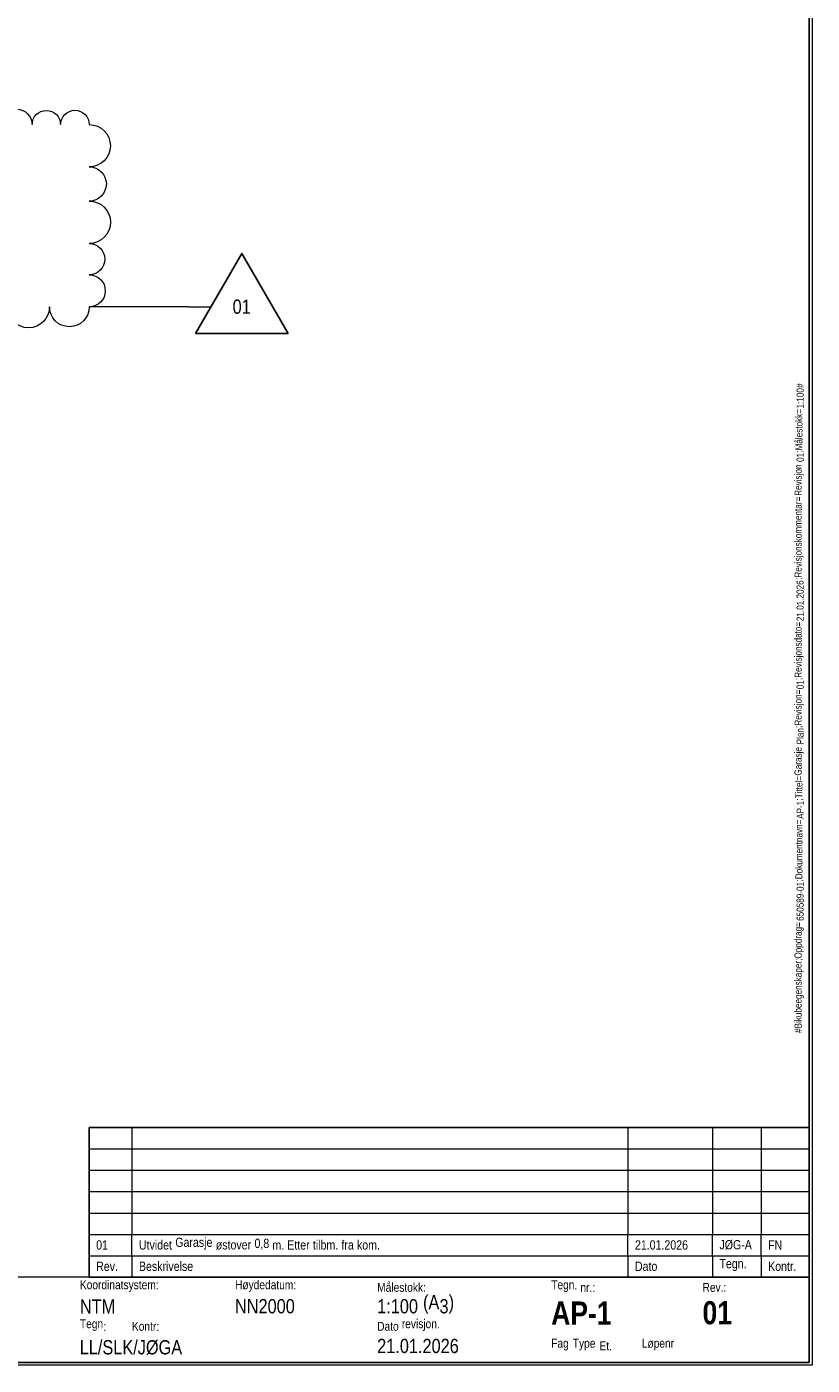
# Model space of a CAD drawing. Extents: x -257 to 1175, y 16 to 826.
# Tile 6 of 7: x 862 to 1175, y 16 to 549. Entities that reach past the tile are written whole.
import ezdxf

# ---------------------------------------------------------------- set-up
doc = ezdxf.new("R2010")
doc.units = 0
doc.header["$MEASUREMENT"] = 0
doc.layers.add('Layer 1', color=7, linetype='Continuous', lineweight=0)

# ---------------------------------------------------------------- blocks, each defined once
blk = doc.blocks.new('Block_1')
at = {"layer": 'Layer 1'}
blk.add_lwpolyline([(17.2, 16.92), (17.2, 824.86), (1173.8, 824.86), (1173.8, 16.92), (17.2, 16.92)], dxfattribs=at)
blk = doc.blocks.new('Block_6')
at = {"layer": 'Layer 1'}
blk.add_lwpolyline([(17.2, 16.92), (17.2, 824.86), (1173.8, 824.86), (1173.8, 16.92), (17.2, 16.92)], dxfattribs=at)
at = {"layer": 'Layer 1', "insert": (889.91, 53.38), "char_height": 0.2, "attachment_point": 7}
blk.add_mtext('\\C18;\\c0;\\FArial Narrow|b0|i0|c1;\\H3.683314;\\W1.000002;Rev.', dxfattribs=at)
blk = doc.blocks.new('Block_7')
at = {"layer": 'Layer 1'}
blk.add_lwpolyline([(17.2, 16.92), (17.2, 824.86), (1173.8, 824.86), (1173.8, 16.92), (17.2, 16.92)], dxfattribs=at)
at = {"layer": 'Layer 1', "insert": (906.95, 53.38), "char_height": 0.2, "attachment_point": 7}
blk.add_mtext('\\C18;\\c0;\\FArial Narrow|b0|i0|c1;\\H3.683314;\\W1.000002;Beskrivelse', dxfattribs=at)
blk = doc.blocks.new('Block_8')
at = {"layer": 'Layer 1'}
blk.add_lwpolyline([(17.2, 16.92), (17.2, 824.86), (1173.8, 824.86), (1173.8, 16.92), (17.2, 16.92)], dxfattribs=at)
at = {"layer": 'Layer 1', "insert": (1104.42, 53.38), "char_height": 0.2, "attachment_point": 7}
blk.add_mtext('\\C18;\\c0;\\FArial Narrow|b0|i0|c1;\\H3.683314;\\W1.000002;Dato', dxfattribs=at)
blk = doc.blocks.new('Block_9')
at = {"layer": 'Layer 1'}
blk.add_lwpolyline([(17.2, 16.92), (17.2, 824.86), (1173.8, 824.86), (1173.8, 16.92), (17.2, 16.92)], dxfattribs=at)
at = {"layer": 'Layer 1', "insert": (1138.07, 53.38), "char_height": 0.2, "attachment_point": 7}
blk.add_mtext('\\C18;\\c0;\\FArial Narrow|b0|i0|c1;\\H3.683314;\\W1.000002;Tegn.', dxfattribs=at)
blk = doc.blocks.new('Block_10')
at = {"layer": 'Layer 1'}
blk.add_lwpolyline([(17.2, 16.92), (17.2, 824.86), (1173.8, 824.86), (1173.8, 16.92), (17.2, 16.92)], dxfattribs=at)
at = {"layer": 'Layer 1', "insert": (1157.44, 53.38), "char_height": 0.2, "attachment_point": 7}
blk.add_mtext('\\C18;\\c0;\\FArial Narrow|b0|i0|c1;\\H3.683314;\\W1.000002;Kontr.', dxfattribs=at)
blk = doc.blocks.new('Block_11')
at = {"layer": 'Layer 1'}
blk.add_lwpolyline([(17.2, 16.92), (17.2, 824.86), (1173.8, 824.86), (1173.8, 16.92), (17.2, 16.92)], dxfattribs=at)
at = {"layer": 'Layer 1', "insert": (889.91, 61.88), "char_height": 0.2, "attachment_point": 7}
blk.add_mtext('\\C18;\\c0;\\FArial Narrow|b0|i0|c1;\\H3.683314;\\W1.000002;01', dxfattribs=at)
blk = doc.blocks.new('Block_12')
at = {"layer": 'Layer 1'}
blk.add_lwpolyline([(17.2, 16.92), (17.2, 824.86), (1173.8, 824.86), (1173.8, 16.92), (17.2, 16.92)], dxfattribs=at)
at = {"layer": 'Layer 1', "char_height": 0.2, "attachment_point": 7}
for s, insert in [('\\C18;\\c0;\\FArial Narrow|b0|i0|c1;\\H3.683314;\\W1.000002;Utvidet ', (906.95, 61.88)), ('\\C18;\\c0;\\FArial Narrow|b0|i0|c1;\\H3.683314;\\W1.000002;Garasje ', (921.41, 61.88)), ('\\C18;\\c0;\\FArial Narrow|b0|i0|c1;\\H3.683314;\\W1.000002;østover ', (937.54, 61.88)), ('\\C18;\\c0;\\FArial Narrow|b0|i0|c1;\\H3.683314;\\W1.000002;0,8 ', (952.95, 61.88)), ('\\C18;\\c0;\\FArial Narrow|b0|i0|c1;\\H3.683314;\\W1.000002;m. ', (960.07, 61.88)), ('\\C18;\\c0;\\FArial Narrow|b0|i0|c1;\\H3.683314;\\W1.000002;Etter ', (966, 61.88)), ('\\C18;\\c0;\\FArial Narrow|b0|i0|c1;\\H3.683314;\\W1.000002;tilbm. ', (976.19, 61.88)), ('\\C18;\\c0;\\FArial Narrow|b0|i0|c1;\\H3.683314;\\W1.000002;fra ', (987.57, 61.88)), ('\\C18;\\c0;\\FArial Narrow|b0|i0|c1;\\H3.683314;\\W1.000002;kom.', (993.74, 61.88))]:
    blk.add_mtext(s, dxfattribs=dict(at, insert=insert))
blk = doc.blocks.new('Block_13')
at = {"layer": 'Layer 1'}
blk.add_lwpolyline([(17.2, 16.92), (17.2, 824.86), (1173.8, 824.86), (1173.8, 16.92), (17.2, 16.92)], dxfattribs=at)
at = {"layer": 'Layer 1', "insert": (1104.42, 61.88), "char_height": 0.2, "attachment_point": 7}
blk.add_mtext('\\C18;\\c0;\\FArial Narrow|b0|i0|c1;\\H3.683314;\\W1.000002;21.01.2026', dxfattribs=at)
blk = doc.blocks.new('Block_14')
at = {"layer": 'Layer 1'}
blk.add_lwpolyline([(17.2, 16.92), (17.2, 824.86), (1173.8, 824.86), (1173.8, 16.92), (17.2, 16.92)], dxfattribs=at)
at = {"layer": 'Layer 1', "insert": (1138.07, 61.88), "char_height": 0.2, "attachment_point": 7}
blk.add_mtext('\\C18;\\c0;\\FArial Narrow|b0|i0|c1;\\H3.683314;\\W1.000002;JØG-A', dxfattribs=at)
blk = doc.blocks.new('Block_15')
at = {"layer": 'Layer 1'}
blk.add_lwpolyline([(17.2, 16.92), (17.2, 824.86), (1173.8, 824.86), (1173.8, 16.92), (17.2, 16.92)], dxfattribs=at)
at = {"layer": 'Layer 1', "insert": (1157.44, 61.88), "char_height": 0.2, "attachment_point": 7}
blk.add_mtext('\\C18;\\c0;\\FArial Narrow|b0|i0|c1;\\H3.683314;\\W1.000002;FN', dxfattribs=at)
blk = doc.blocks.new('Block_16')
at = {"layer": 'Layer 1'}
blk.add_lwpolyline([(17.2, 16.92), (17.2, 824.86), (1173.8, 824.86), (1173.8, 16.92), (17.2, 16.92)], dxfattribs=at)
at = {"layer": 'Layer 1', "char_height": 0.2, "attachment_point": 7, "rotation": 90}
for s, insert in [('\\C21;\\c11184895;\\FArial Narrow|b0|i0|c1;\\H2.833316;\\W1.000002;1:100', (1171.64, 396.7)), ('\\C21;\\c11184895;\\FArial Narrow|b0|i0|c1;\\H2.833316;\\W1.000002;#', (1171.64, 404.91)), ('\\C21;\\c11184895;\\FArial Narrow|b0|i0|c1;\\H2.833316;\\W1.000002;;Målestokk=', (1171.64, 379.09)), ('\\C21;\\c11184895;\\FArial Narrow|b0|i0|c1;\\H2.833316;\\W1.000002;01', (1171.64, 375.44)), ('\\C21;\\c11184895;\\FArial Narrow|b0|i0|c1;\\H2.833316;\\W1.000002;Revisjon ', (1171.64, 361.94)), ('\\C21;\\c11184895;\\FArial Narrow|b0|i0|c1;\\H2.833316;\\W1.000002;;Revisjonskommentar=', (1171.64, 328.47)), ('\\C21;\\c11184895;\\FArial Narrow|b0|i0|c1;\\H2.833316;\\W1.000002;21.01.2026', (1171.64, 312.05)), ('\\C21;\\c11184895;\\FArial Narrow|b0|i0|c1;\\H2.833316;\\W1.000002;;Revisjonsdato=', (1171.64, 288.61)), ('\\C21;\\c11184895;\\FArial Narrow|b0|i0|c1;\\H2.833316;\\W1.000002;;Revisjon=', (1171.64, 269.55)), ('\\C21;\\c11184895;\\FArial Narrow|b0|i0|c1;\\H2.833316;\\W1.000002;01', (1171.64, 284.96)), ('\\C21;\\c11184895;\\FArial Narrow|b0|i0|c1;\\H2.833316;\\W1.000002;Plan', (1171.64, 262.98)), ('\\C21;\\c11184895;\\FArial Narrow|b0|i0|c1;\\H2.833316;\\W1.000002;Garasje ', (1171.64, 250.57)), ('\\C21;\\c11184895;\\FArial Narrow|b0|i0|c1;\\H2.833316;\\W1.000002;;Tittel=', (1171.64, 240.63)), ('\\C21;\\c11184895;\\FArial Narrow|b0|i0|c1;\\H2.833316;\\W1.000002;AP-1', (1171.64, 233.34)), ('\\C21;\\c11184895;\\FArial Narrow|b0|i0|c1;\\H2.833316;\\W1.000002;;Dokumentnavn=', (1171.64, 208.43)), ('\\C21;\\c11184895;\\FArial Narrow|b0|i0|c1;\\H2.833316;\\W1.000002;650589-01', (1171.64, 192.74)), ('\\C21;\\c11184895;\\FArial Narrow|b0|i0|c1;\\H2.833316;\\W1.000002;#Bikubeegenskaper;Oppdrag=', (1171.64, 148.13))]:
    blk.add_mtext(s, dxfattribs=dict(at, insert=insert))
blk = doc.blocks.new('Block_17')
at = {"layer": 'Layer 1'}
blk.add_lwpolyline([(17.2, 16.92), (17.2, 824.86), (1173.8, 824.86), (1173.8, 16.92), (17.2, 16.92)], dxfattribs=at)
blk = doc.blocks.new('Block_18')
at = {"layer": 'Layer 1'}
blk.add_lwpolyline([(17.2, 16.92), (17.2, 824.86), (1173.8, 824.86), (1173.8, 16.92), (17.2, 16.92)], dxfattribs=at)
blk = doc.blocks.new('Block_19')
at = {"layer": 'Layer 1'}
blk.add_lwpolyline([(17.2, 16.92), (17.2, 824.86), (1173.8, 824.86), (1173.8, 16.92), (17.2, 16.92)], dxfattribs=at)
blk = doc.blocks.new('Block_20')
at = {"layer": 'Layer 1'}
blk.add_lwpolyline([(17.2, 16.92), (17.2, 824.86), (1173.8, 824.86), (1173.8, 16.92), (17.2, 16.92)], dxfattribs=at)
blk = doc.blocks.new('Block_21')
at = {"layer": 'Layer 1'}
blk.add_lwpolyline([(17.2, 16.92), (17.2, 824.86), (1173.8, 824.86), (1173.8, 16.92), (17.2, 16.92)], dxfattribs=at)
blk = doc.blocks.new('Block_22')
at = {"layer": 'Layer 1'}
blk.add_lwpolyline([(17.2, 16.92), (17.2, 824.86), (1173.8, 824.86), (1173.8, 16.92), (17.2, 16.92)], dxfattribs=at)
blk = doc.blocks.new('Block_23')
at = {"layer": 'Layer 1'}
blk.add_lwpolyline([(17.2, 16.92), (17.2, 824.86), (1173.8, 824.86), (1173.8, 16.92), (17.2, 16.92)], dxfattribs=at)
blk = doc.blocks.new('Block_24')
at = {"layer": 'Layer 1'}
blk.add_lwpolyline([(17.2, 16.92), (17.2, 824.86), (1173.8, 824.86), (1173.8, 16.92), (17.2, 16.92)], dxfattribs=at)
blk = doc.blocks.new('Block_25')
at = {"layer": 'Layer 1'}
blk.add_lwpolyline([(17.2, 16.92), (17.2, 824.86), (1173.8, 824.86), (1173.8, 16.92), (17.2, 16.92)], dxfattribs=at)
blk = doc.blocks.new('Block_26')
at = {"layer": 'Layer 1'}
blk.add_lwpolyline([(17.2, 16.92), (17.2, 824.86), (1173.8, 824.86), (1173.8, 16.92), (17.2, 16.92)], dxfattribs=at)
blk = doc.blocks.new('Block_27')
at = {"layer": 'Layer 1'}
blk.add_lwpolyline([(17.2, 16.92), (17.2, 824.86), (1173.8, 824.86), (1173.8, 16.92), (17.2, 16.92)], dxfattribs=at)
blk = doc.blocks.new('Block_28')
at = {"layer": 'Layer 1'}
blk.add_lwpolyline([(17.2, 16.92), (17.2, 824.86), (1173.8, 824.86), (1173.8, 16.92), (17.2, 16.92)], dxfattribs=at)
at = {"layer": 'Layer 1', "insert": (1131.32, 45.07), "char_height": 0.2, "attachment_point": 7}
blk.add_mtext('\\C18;\\c0;\\FArial Narrow|b0|i0|c1;\\H3.541650;\\W1.000002;Rev.:', dxfattribs=at)
blk = doc.blocks.new('Block_29')
at = {"layer": 'Layer 1'}
blk.add_lwpolyline([(17.2, 16.92), (17.2, 824.86), (1173.8, 824.86), (1173.8, 16.92), (17.2, 16.92)], dxfattribs=at)
at = {"layer": 'Layer 1', "insert": (1071.08, 21.8), "char_height": 0.2, "attachment_point": 7}
blk.add_mtext('\\C18;\\c0;\\FArial Narrow|b0|i0|c1;\\H3.541650;\\W1.000002;Fag', dxfattribs=at)
blk = doc.blocks.new('Block_30')
at = {"layer": 'Layer 1'}
blk.add_lwpolyline([(17.2, 16.92), (17.2, 824.86), (1173.8, 824.86), (1173.8, 16.92), (17.2, 16.92)], dxfattribs=at)
at = {"layer": 'Layer 1', "insert": (1107.13, 21.8), "char_height": 0.2, "attachment_point": 7}
blk.add_mtext('\\C18;\\c0;\\FArial Narrow|b0|i0|c1;\\H3.541650;\\W1.000002;Løpenr', dxfattribs=at)
blk = doc.blocks.new('Block_31')
at = {"layer": 'Layer 1'}
blk.add_lwpolyline([(17.2, 16.92), (17.2, 824.86), (1173.8, 824.86), (1173.8, 16.92), (17.2, 16.92)], dxfattribs=at)
at = {"layer": 'Layer 1', "char_height": 0.2, "attachment_point": 7}
for s, insert in [('\\C18;\\c0;\\FArial Narrow|b0|i0|c1;\\H3.541650;\\W1.000002;Tegn. ', (1071.08, 45.07)), ('\\C18;\\c0;\\FArial Narrow|b0|i0|c1;\\H3.541650;\\W1.000002;nr.:', (1082.71, 45.07))]:
    blk.add_mtext(s, dxfattribs=dict(at, insert=insert))
blk = doc.blocks.new('Block_32')
at = {"layer": 'Layer 1'}
blk.add_lwpolyline([(17.2, 16.92), (17.2, 824.86), (1173.8, 824.86), (1173.8, 16.92), (17.2, 16.92)], dxfattribs=at)
at = {"layer": 'Layer 1', "insert": (1071.08, 32.06), "char_height": 0.2, "attachment_point": 7}
blk.add_mtext('\\C18;\\c0;\\FArial Narrow Bold|b1|i0|c1;\\H9.208267;\\W1.000002;AP-1', dxfattribs=at)
blk = doc.blocks.new('Block_33')
at = {"layer": 'Layer 1'}
blk.add_lwpolyline([(17.2, 16.92), (17.2, 824.86), (1173.8, 824.86), (1173.8, 16.92), (17.2, 16.92)], dxfattribs=at)
at = {"layer": 'Layer 1', "insert": (1079.67, 21.8), "char_height": 0.2, "attachment_point": 7}
blk.add_mtext('\\C18;\\c0;\\FArial Narrow|b0|i0|c1;\\H3.541650;\\W1.000002;Type', dxfattribs=at)
blk = doc.blocks.new('Block_34')
at = {"layer": 'Layer 1'}
blk.add_lwpolyline([(17.2, 16.92), (17.2, 824.86), (1173.8, 824.86), (1173.8, 16.92), (17.2, 16.92)], dxfattribs=at)
at = {"layer": 'Layer 1', "insert": (1090.29, 21.8), "char_height": 0.2, "attachment_point": 7}
blk.add_mtext('\\C18;\\c0;\\FArial Narrow|b0|i0|c1;\\H3.541650;\\W1.000002;Et.', dxfattribs=at)
blk = doc.blocks.new('Block_35')
at = {"layer": 'Layer 1'}
blk.add_lwpolyline([(17.2, 16.92), (17.2, 824.86), (1173.8, 824.86), (1173.8, 16.92), (17.2, 16.92)], dxfattribs=at)
blk = doc.blocks.new('Block_36')
at = {"layer": 'Layer 1'}
blk.add_lwpolyline([(17.2, 16.92), (17.2, 824.86), (1173.8, 824.86), (1173.8, 16.92), (17.2, 16.92)], dxfattribs=at)
at = {"layer": 'Layer 1', "char_height": 0.2, "attachment_point": 7}
for s, insert in [('\\C18;\\c0;\\FArial Narrow|b0|i0|c1;\\H3.541650;\\W1.000002;Tegn', (883.44, 29.56)), ('\\C18;\\c0;\\FArial Narrow|b0|i0|c1;\\H3.541650;\\W1.000002;:', (892.79, 29.56))]:
    blk.add_mtext(s, dxfattribs=dict(at, insert=insert))
blk = doc.blocks.new('Block_37')
at = {"layer": 'Layer 1'}
blk.add_lwpolyline([(17.2, 16.92), (17.2, 824.86), (1173.8, 824.86), (1173.8, 16.92), (17.2, 16.92)], dxfattribs=at)
blk = doc.blocks.new('Block_38')
at = {"layer": 'Layer 1'}
blk.add_lwpolyline([(17.2, 16.92), (17.2, 824.86), (1173.8, 824.86), (1173.8, 16.92), (17.2, 16.92)], dxfattribs=at)
at = {"layer": 'Layer 1', "char_height": 0.2, "attachment_point": 7}
for s, insert in [('\\C18;\\c0;\\FArial Narrow|b0|i0|c1;\\H5.666639;\\W1.000002;(A', (1020.05, 36.46)), ('\\C18;\\c0;\\FArial Narrow|b0|i0|c1;\\H5.666639;\\W1.000002;)', (1030.25, 36.46)), ('\\C18;\\c0;\\FArial Narrow|b0|i0|c1;\\H5.666639;\\W1.000002;1:100', (1001.79, 36.46)), ('\\C18;\\c0;\\FArial Narrow|b0|i0|c1;\\H5.666639;\\W1.000002;3', (1026.6, 36.46)), ('\\C18;\\c0;\\FArial Narrow|b0|i0|c1;\\H5.666639;\\W1.000002; ', (1018.22, 36.46))]:
    blk.add_mtext(s, dxfattribs=dict(at, insert=insert))
blk = doc.blocks.new('Block_39')
at = {"layer": 'Layer 1'}
blk.add_lwpolyline([(17.2, 16.92), (17.2, 824.86), (1173.8, 824.86), (1173.8, 16.92), (17.2, 16.92)], dxfattribs=at)
blk = doc.blocks.new('Block_40')
at = {"layer": 'Layer 1'}
blk.add_lwpolyline([(17.2, 16.92), (17.2, 824.86), (1173.8, 824.86), (1173.8, 16.92), (17.2, 16.92)], dxfattribs=at)
at = {"layer": 'Layer 1', "insert": (1001.79, 45.07), "char_height": 0.2, "attachment_point": 7}
blk.add_mtext('\\C18;\\c0;\\FArial Narrow|b0|i0|c1;\\H3.541650;\\W1.000002;Målestokk:', dxfattribs=at)
blk = doc.blocks.new('Block_41')
at = {"layer": 'Layer 1'}
blk.add_lwpolyline([(17.2, 16.92), (17.2, 824.86), (1173.8, 824.86), (1173.8, 16.92), (17.2, 16.92)], dxfattribs=at)
at = {"layer": 'Layer 1', "insert": (1131.32, 32.06), "char_height": 0.2, "attachment_point": 7}
blk.add_mtext('\\C18;\\c0;\\FArial Narrow Bold|b1|i0|c1;\\H9.208267;\\W1.000002;01', dxfattribs=at)
blk = doc.blocks.new('Block_42')
at = {"layer": 'Layer 1'}
blk.add_lwpolyline([(17.2, 16.92), (17.2, 824.86), (1173.8, 824.86), (1173.8, 16.92), (17.2, 16.92)], dxfattribs=at)
at = {"layer": 'Layer 1', "insert": (883.44, 45.07), "char_height": 0.2, "attachment_point": 7}
blk.add_mtext('\\C18;\\c0;\\FArial Narrow|b0|i0|c1;\\H3.541650;\\W1.000002;Koordinatsystem:', dxfattribs=at)
blk = doc.blocks.new('Block_43')
at = {"layer": 'Layer 1'}
blk.add_lwpolyline([(17.2, 16.92), (17.2, 824.86), (1173.8, 824.86), (1173.8, 16.92), (17.2, 16.92)], dxfattribs=at)
at = {"layer": 'Layer 1', "insert": (945.19, 45.07), "char_height": 0.2, "attachment_point": 7}
blk.add_mtext('\\C18;\\c0;\\FArial Narrow|b0|i0|c1;\\H3.541650;\\W1.000002;Høydedatum:', dxfattribs=at)
blk = doc.blocks.new('Block_44')
at = {"layer": 'Layer 1'}
blk.add_lwpolyline([(17.2, 16.92), (17.2, 824.86), (1173.8, 824.86), (1173.8, 16.92), (17.2, 16.92)], dxfattribs=at)
at = {"layer": 'Layer 1', "char_height": 0.2, "attachment_point": 7}
for s, insert in [('\\C18;\\c0;\\FArial Narrow|b0|i0|c1;\\H3.541650;\\W1.000002;Kontr', (904.15, 29.56)), ('\\C18;\\c0;\\FArial Narrow|b0|i0|c1;\\H3.541650;\\W1.000002;:', (913.95, 29.56))]:
    blk.add_mtext(s, dxfattribs=dict(at, insert=insert))
blk = doc.blocks.new('Block_45')
at = {"layer": 'Layer 1'}
blk.add_lwpolyline([(17.2, 16.92), (17.2, 824.86), (1173.8, 824.86), (1173.8, 16.92), (17.2, 16.92)], dxfattribs=at)
blk = doc.blocks.new('Block_46')
at = {"layer": 'Layer 1'}
blk.add_lwpolyline([(17.2, 16.92), (17.2, 824.86), (1173.8, 824.86), (1173.8, 16.92), (17.2, 16.92)], dxfattribs=at)
at = {"layer": 'Layer 1', "insert": (883.44, 36.46), "char_height": 0.2, "attachment_point": 7}
blk.add_mtext('\\C18;\\c0;\\FArial Narrow|b0|i0|c1;\\H5.666639;\\W1.000002;NTM', dxfattribs=at)
blk = doc.blocks.new('Block_47')
at = {"layer": 'Layer 1'}
blk.add_lwpolyline([(17.2, 16.92), (17.2, 824.86), (1173.8, 824.86), (1173.8, 16.92), (17.2, 16.92)], dxfattribs=at)
at = {"layer": 'Layer 1', "insert": (945.19, 36.46), "char_height": 0.2, "attachment_point": 7}
blk.add_mtext('\\C18;\\c0;\\FArial Narrow|b0|i0|c1;\\H5.666639;\\W1.000002;NN2000', dxfattribs=at)
blk = doc.blocks.new('Block_48')
at = {"layer": 'Layer 1'}
blk.add_lwpolyline([(17.2, 16.92), (17.2, 824.86), (1173.8, 824.86), (1173.8, 16.92), (17.2, 16.92)], dxfattribs=at)
at = {"layer": 'Layer 1', "char_height": 0.2, "attachment_point": 7}
for s, insert in [('\\C18;\\c0;\\FArial Narrow|b0|i0|c1;\\H3.541650;\\W1.000002;Dato ', (1001.79, 29.56)), ('\\C18;\\c0;\\FArial Narrow|b0|i0|c1;\\H3.541650;\\W1.000002;revisjon.', (1011.6, 29.56))]:
    blk.add_mtext(s, dxfattribs=dict(at, insert=insert))
blk = doc.blocks.new('Block_49')
at = {"layer": 'Layer 1'}
blk.add_lwpolyline([(17.2, 16.92), (17.2, 824.86), (1173.8, 824.86), (1173.8, 16.92), (17.2, 16.92)], dxfattribs=at)
at = {"layer": 'Layer 1', "insert": (1001.79, 20.65), "char_height": 0.2, "attachment_point": 7}
blk.add_mtext('\\C18;\\c0;\\FArial Narrow|b0|i0|c1;\\H5.666639;\\W1.000002;21.01.2026', dxfattribs=at)
blk = doc.blocks.new('Block_50')
at = {"layer": 'Layer 1'}
blk.add_lwpolyline([(17.2, 16.92), (17.2, 824.86), (1173.8, 824.86), (1173.8, 16.92), (17.2, 16.92)], dxfattribs=at)
blk = doc.blocks.new('Block_51')
at = {"layer": 'Layer 1'}
blk.add_lwpolyline([(17.2, 16.92), (17.2, 824.86), (1173.8, 824.86), (1173.8, 16.92), (17.2, 16.92)], dxfattribs=at)
at = {"layer": 'Layer 1', "insert": (883.37, 19.99), "char_height": 0.2, "attachment_point": 7}
blk.add_mtext('\\C18;\\c0;\\FArial Narrow|b0|i0|c1;\\H5.666639;\\W1.000002;LL/SLK/JØGA', dxfattribs=at)
blk = doc.blocks.new('Block_53')
at = {"layer": 'Layer 1'}
blk.add_lwpolyline([(17.23, 50.97), (17.23, 824.83), (1173.77, 824.83), (1173.77, 50.97), (17.23, 50.97)], dxfattribs=at)
blk = doc.blocks.new('Block_54')
at = {"layer": 'Layer 1'}
blk.add_lwpolyline([(17.23, 50.97), (17.23, 824.83), (1173.77, 824.83), (1173.77, 50.97), (17.23, 50.97)], dxfattribs=at)
blk = doc.blocks.new('Block_55')
at = {"layer": 'Layer 1'}
blk.add_lwpolyline([(17.23, 50.97), (17.23, 824.83), (1173.77, 824.83), (1173.77, 50.97), (17.23, 50.97)], dxfattribs=at)
blk = doc.blocks.new('Block_56')
at = {"layer": 'Layer 1'}
blk.add_lwpolyline([(17.23, 50.97), (17.23, 824.83), (1173.77, 824.83), (1173.77, 50.97), (17.23, 50.97)], dxfattribs=at)
blk = doc.blocks.new('Block_57')
at = {"layer": 'Layer 1'}
blk.add_lwpolyline([(17.23, 50.97), (17.23, 824.83), (1173.77, 824.83), (1173.77, 50.97), (17.23, 50.97)], dxfattribs=at)
blk = doc.blocks.new('Block_58')
at = {"layer": 'Layer 1'}
blk.add_lwpolyline([(17.23, 50.97), (17.23, 824.83), (1173.77, 824.83), (1173.77, 50.97), (17.23, 50.97)], dxfattribs=at)
blk = doc.blocks.new('Block_59')
at = {"layer": 'Layer 1'}
blk.add_lwpolyline([(17.23, 50.97), (17.23, 824.83), (1173.77, 824.83), (1173.77, 50.97), (17.23, 50.97)], dxfattribs=at)
blk = doc.blocks.new('Block_60')
at = {"layer": 'Layer 1'}
blk.add_lwpolyline([(17.23, 50.97), (17.23, 824.83), (1173.77, 824.83), (1173.77, 50.97), (17.23, 50.97)], dxfattribs=at)
blk = doc.blocks.new('Block_61')
at = {"layer": 'Layer 1'}
blk.add_lwpolyline([(17.23, 50.97), (17.23, 824.83), (1173.77, 824.83), (1173.77, 50.97), (17.23, 50.97)], dxfattribs=at)
blk = doc.blocks.new('Block_64')
at = {"layer": 'Layer 1'}
blk.add_lwpolyline([(17.23, 50.97), (17.23, 824.83), (1173.77, 824.83), (1173.77, 50.97), (17.23, 50.97)], dxfattribs=at)
blk = doc.blocks.new('Block_65')
at = {"layer": 'Layer 1'}
blk.add_lwpolyline([(17.23, 50.97), (17.23, 824.83), (1173.77, 824.83), (1173.77, 50.97), (17.23, 50.97)], dxfattribs=at)
blk = doc.blocks.new('Block_66')
at = {"layer": 'Layer 1'}
blk.add_lwpolyline([(17.23, 50.97), (17.23, 824.83), (1173.77, 824.83), (1173.77, 50.97), (17.23, 50.97)], dxfattribs=at)
blk = doc.blocks.new('Block_67')
at = {"layer": 'Layer 1'}
blk.add_lwpolyline([(17.23, 50.97), (17.23, 824.83), (1173.77, 824.83), (1173.77, 50.97), (17.23, 50.97)], dxfattribs=at)
blk = doc.blocks.new('Block_68')
at = {"layer": 'Layer 1'}
blk.add_lwpolyline([(17.23, 50.97), (17.23, 824.83), (1173.77, 824.83), (1173.77, 50.97), (17.23, 50.97)], dxfattribs=at)
blk = doc.blocks.new('Block_69')
at = {"layer": 'Layer 1'}
blk.add_lwpolyline([(17.2, 16.92), (17.2, 824.86), (1173.8, 824.86), (1173.8, 16.92), (17.2, 16.92)], dxfattribs=at)
blk = doc.blocks.new('Block_70')
at = {"layer": 'Layer 1'}
blk.add_lwpolyline([(17.2, 16.92), (17.2, 824.86), (1173.8, 824.86), (1173.8, 16.92), (17.2, 16.92)], dxfattribs=at)
blk = doc.blocks.new('Block_71')
at = {"layer": 'Layer 1'}
blk.add_lwpolyline([(17.2, 16.92), (17.2, 824.86), (1173.8, 824.86), (1173.8, 16.92), (17.2, 16.92)], dxfattribs=at)
blk = doc.blocks.new('Block_72')
at = {"layer": 'Layer 1'}
blk.add_lwpolyline([(17.2, 16.92), (17.2, 824.86), (1173.8, 824.86), (1173.8, 16.92), (17.2, 16.92)], dxfattribs=at)
blk = doc.blocks.new('Block_73')
at = {"layer": 'Layer 1'}
blk.add_lwpolyline([(17.2, 16.92), (17.2, 824.86), (1173.8, 824.86), (1173.8, 16.92), (17.2, 16.92)], dxfattribs=at)
blk = doc.blocks.new('Block_74')
at = {"layer": 'Layer 1'}
blk.add_lwpolyline([(17.2, 16.92), (17.2, 824.86), (1173.8, 824.86), (1173.8, 16.92), (17.2, 16.92)], dxfattribs=at)
blk = doc.blocks.new('Block_75')
at = {"layer": 'Layer 1'}
blk.add_lwpolyline([(17.2, 16.92), (17.2, 824.86), (1173.8, 824.86), (1173.8, 16.92), (17.2, 16.92)], dxfattribs=at)
blk = doc.blocks.new('Block_76')
at = {"layer": 'Layer 1'}
blk.add_lwpolyline([(17.2, 16.92), (17.2, 824.86), (1173.8, 824.86), (1173.8, 16.92), (17.2, 16.92)], dxfattribs=at)
blk = doc.blocks.new('Block_77')
at = {"layer": 'Layer 1'}
blk.add_lwpolyline([(17.2, 16.92), (17.2, 824.86), (1173.8, 824.86), (1173.8, 16.92), (17.2, 16.92)], dxfattribs=at)
blk = doc.blocks.new('Block_78')
at = {"layer": 'Layer 1'}
blk.add_lwpolyline([(17.2, 16.92), (17.2, 824.86), (1173.8, 824.86), (1173.8, 16.92), (17.2, 16.92)], dxfattribs=at)
blk = doc.blocks.new('Block_79')
at = {"layer": 'Layer 1'}
blk.add_lwpolyline([(17.2, 16.92), (17.2, 824.86), (1173.8, 824.86), (1173.8, 16.92), (17.2, 16.92)], dxfattribs=at)
blk = doc.blocks.new('Block_80')
at = {"layer": 'Layer 1'}
blk.add_lwpolyline([(17.2, 16.92), (17.2, 824.86), (1173.8, 824.86), (1173.8, 16.92), (17.2, 16.92)], dxfattribs=at)
blk = doc.blocks.new('Block_81')
at = {"layer": 'Layer 1'}
blk.add_lwpolyline([(17.2, 16.92), (17.2, 824.86), (1173.8, 824.86), (1173.8, 16.92), (17.2, 16.92)], dxfattribs=at)
blk = doc.blocks.new('Block_82')
at = {"layer": 'Layer 1'}
blk.add_lwpolyline([(17.2, 16.92), (17.2, 824.86), (1173.8, 824.86), (1173.8, 16.92), (17.2, 16.92)], dxfattribs=at)
blk = doc.blocks.new('Block_83')
at = {"layer": 'Layer 1'}
blk.add_lwpolyline([(17.2, 16.92), (17.2, 824.86), (1173.8, 824.86), (1173.8, 16.92), (17.2, 16.92)], dxfattribs=at)
blk = doc.blocks.new('Block_84')
at = {"layer": 'Layer 1'}
blk.add_lwpolyline([(17.2, 16.92), (17.2, 824.86), (1173.8, 824.86), (1173.8, 16.92), (17.2, 16.92)], dxfattribs=at)
blk = doc.blocks.new('Block_85')
at = {"layer": 'Layer 1'}
blk.add_lwpolyline([(17.2, 16.92), (17.2, 824.86), (1173.8, 824.86), (1173.8, 16.92), (17.2, 16.92)], dxfattribs=at)
blk = doc.blocks.new('Block_86')
at = {"layer": 'Layer 1'}
blk.add_lwpolyline([(17.2, 16.92), (17.2, 824.86), (1173.8, 824.86), (1173.8, 16.92), (17.2, 16.92)], dxfattribs=at)
blk = doc.blocks.new('Block_87')
at = {"layer": 'Layer 1'}
blk.add_lwpolyline([(17.2, 16.92), (17.2, 824.86), (1173.8, 824.86), (1173.8, 16.92), (17.2, 16.92)], dxfattribs=at)
blk = doc.blocks.new('Block_88')
at = {"layer": 'Layer 1'}
blk.add_lwpolyline([(17.2, 16.92), (17.2, 824.86), (1173.8, 824.86), (1173.8, 16.92), (17.2, 16.92)], dxfattribs=at)
blk = doc.blocks.new('Block_89')
at = {"layer": 'Layer 1'}
blk.add_lwpolyline([(17.2, 16.92), (17.2, 824.86), (1173.8, 824.86), (1173.8, 16.92), (17.2, 16.92)], dxfattribs=at)
blk = doc.blocks.new('Block_90')
at = {"layer": 'Layer 1'}
blk.add_lwpolyline([(17.2, 16.92), (17.2, 824.86), (1173.8, 824.86), (1173.8, 16.92), (17.2, 16.92)], dxfattribs=at)
at = {"layer": 'Layer 1', "insert": (944.24, 434.32), "char_height": 0.2, "attachment_point": 7}
blk.add_mtext('\\C18;\\c0;\\FArial Narrow|b0|i0|c1;\\H5.666639;\\W1.000002;01', dxfattribs=at)
blk = doc.blocks.new('Block_91')
at = {"layer": 'Layer 1'}
blk.add_lwpolyline([(17.2, 16.92), (17.2, 824.86), (1173.8, 824.86), (1173.8, 16.92), (17.2, 16.92)], dxfattribs=at)
blk = doc.blocks.new('Block_92')
at = {"layer": 'Layer 1'}
blk.add_lwpolyline([(17.2, 16.92), (17.2, 824.86), (1173.8, 824.86), (1173.8, 16.92), (17.2, 16.92)], dxfattribs=at)
blk = doc.blocks.new('Block_93')
at = {"layer": 'Layer 1'}
blk.add_lwpolyline([(17.2, 16.92), (17.2, 824.86), (1173.8, 824.86), (1173.8, 16.92), (17.2, 16.92)], dxfattribs=at)
blk = doc.blocks.new('Block_94')
at = {"layer": 'Layer 1'}
blk.add_lwpolyline([(17.2, 16.92), (17.2, 824.86), (1173.8, 824.86), (1173.8, 16.92), (17.2, 16.92)], dxfattribs=at)
blk = doc.blocks.new('Block_95')
at = {"layer": 'Layer 1'}
blk.add_lwpolyline([(17.2, 16.92), (17.2, 824.86), (1173.8, 824.86), (1173.8, 16.92), (17.2, 16.92)], dxfattribs=at)
blk = doc.blocks.new('Block_96')
at = {"layer": 'Layer 1'}
blk.add_lwpolyline([(17.2, 16.92), (17.2, 824.86), (1173.8, 824.86), (1173.8, 16.92), (17.2, 16.92)], dxfattribs=at)
blk = doc.blocks.new('Block_97')
at = {"layer": 'Layer 1'}
blk.add_lwpolyline([(17.2, 16.92), (17.2, 824.86), (1173.8, 824.86), (1173.8, 16.92), (17.2, 16.92)], dxfattribs=at)
blk = doc.blocks.new('Block_98')
at = {"layer": 'Layer 1'}
blk.add_lwpolyline([(17.2, 16.92), (17.2, 824.86), (1173.8, 824.86), (1173.8, 16.92), (17.2, 16.92)], dxfattribs=at)
blk = doc.blocks.new('Block_99')
at = {"layer": 'Layer 1'}
blk.add_lwpolyline([(17.2, 16.92), (17.2, 824.86), (1173.8, 824.86), (1173.8, 16.92), (17.2, 16.92)], dxfattribs=at)
blk = doc.blocks.new('Block_100')
at = {"layer": 'Layer 1'}
blk.add_lwpolyline([(17.2, 16.92), (17.2, 824.86), (1173.8, 824.86), (1173.8, 16.92), (17.2, 16.92)], dxfattribs=at)
at = {"layer": 'Layer 1', "color": 1, "lineweight": 0, "true_color": 0xff0000}
blk.add_open_spline([(871.32, 437.16), (871.32, 432.55), (867.59, 428.82), (862.98, 428.82), (858.38, 428.82), (854.65, 432.55), (854.65, 437.16)], degree=3, knots=[0, 0, 0, 0, 1, 1, 1, 2, 2, 2, 2], dxfattribs=at)
blk = doc.blocks.new('Block_101')
at = {"layer": 'Layer 1'}
blk.add_lwpolyline([(17.2, 16.92), (17.2, 824.86), (1173.8, 824.86), (1173.8, 16.92), (17.2, 16.92)], dxfattribs=at)
at = {"layer": 'Layer 1', "color": 1, "lineweight": 0, "true_color": 0xff0000}
blk.add_open_spline([(887.16, 437.16), (887.16, 432.78), (883.62, 429.24), (879.24, 429.24), (874.87, 429.24), (871.32, 432.78), (871.32, 437.16)], degree=3, knots=[0, 0, 0, 0, 1, 1, 1, 2, 2, 2, 2], dxfattribs=at)
blk = doc.blocks.new('Block_102')
at = {"layer": 'Layer 1'}
blk.add_lwpolyline([(17.2, 16.92), (17.2, 824.86), (1173.8, 824.86), (1173.8, 16.92), (17.2, 16.92)], dxfattribs=at)
at = {"layer": 'Layer 1', "color": 1, "lineweight": 0, "true_color": 0xff0000}
blk.add_open_spline([(887.16, 449.93), (890.69, 449.93), (893.55, 447.07), (893.55, 443.55), (893.55, 440.02), (890.69, 437.16), (887.16, 437.16)], degree=3, knots=[0, 0, 0, 0, 1, 1, 1, 2, 2, 2, 2], dxfattribs=at)
blk = doc.blocks.new('Block_103')
at = {"layer": 'Layer 1'}
blk.add_lwpolyline([(17.2, 16.92), (17.2, 824.86), (1173.8, 824.86), (1173.8, 16.92), (17.2, 16.92)], dxfattribs=at)
at = {"layer": 'Layer 1', "color": 1, "lineweight": 0, "true_color": 0xff0000}
blk.add_open_spline([(887.16, 462.37), (890.6, 462.37), (893.38, 459.59), (893.38, 456.15), (893.38, 452.72), (890.6, 449.93), (887.16, 449.93)], degree=3, knots=[0, 0, 0, 0, 1, 1, 1, 2, 2, 2, 2], dxfattribs=at)
blk = doc.blocks.new('Block_104')
at = {"layer": 'Layer 1'}
blk.add_lwpolyline([(17.2, 16.92), (17.2, 824.86), (1173.8, 824.86), (1173.8, 16.92), (17.2, 16.92)], dxfattribs=at)
at = {"layer": 'Layer 1', "color": 1, "lineweight": 0, "true_color": 0xff0000}
blk.add_open_spline([(887.16, 479.28), (891.83, 479.28), (895.61, 475.49), (895.61, 470.82), (895.61, 466.15), (891.83, 462.37), (887.16, 462.37)], degree=3, knots=[0, 0, 0, 0, 1, 1, 1, 2, 2, 2, 2], dxfattribs=at)
blk = doc.blocks.new('Block_105')
at = {"layer": 'Layer 1'}
blk.add_lwpolyline([(17.2, 16.92), (17.2, 824.86), (1173.8, 824.86), (1173.8, 16.92), (17.2, 16.92)], dxfattribs=at)
at = {"layer": 'Layer 1', "color": 1, "lineweight": 0, "true_color": 0xff0000}
blk.add_open_spline([(887.16, 492.87), (890.91, 492.87), (893.96, 489.82), (893.96, 486.07), (893.96, 482.32), (890.91, 479.28), (887.16, 479.28)], degree=3, knots=[0, 0, 0, 0, 1, 1, 1, 2, 2, 2, 2], dxfattribs=at)
blk = doc.blocks.new('Block_106')
at = {"layer": 'Layer 1'}
blk.add_lwpolyline([(17.2, 16.92), (17.2, 824.86), (1173.8, 824.86), (1173.8, 16.92), (17.2, 16.92)], dxfattribs=at)
at = {"layer": 'Layer 1', "color": 1, "lineweight": 0, "true_color": 0xff0000}
blk.add_open_spline([(887.16, 509.69), (891.81, 509.69), (895.57, 505.92), (895.57, 501.28), (895.57, 496.63), (891.81, 492.87), (887.16, 492.87)], degree=3, knots=[0, 0, 0, 0, 1, 1, 1, 2, 2, 2, 2], dxfattribs=at)
blk = doc.blocks.new('Block_107')
at = {"layer": 'Layer 1'}
blk.add_lwpolyline([(17.2, 16.92), (17.2, 824.86), (1173.8, 824.86), (1173.8, 16.92), (17.2, 16.92)], dxfattribs=at)
at = {"layer": 'Layer 1', "color": 1, "lineweight": 0, "true_color": 0xff0000}
blk.add_open_spline([(875.75, 509.69), (875.75, 512.84), (878.3, 515.4), (881.45, 515.4), (884.61, 515.4), (887.16, 512.84), (887.16, 509.69)], degree=3, knots=[0, 0, 0, 0, 1, 1, 1, 2, 2, 2, 2], dxfattribs=at)
blk = doc.blocks.new('Block_108')
at = {"layer": 'Layer 1'}
blk.add_lwpolyline([(17.2, 16.92), (17.2, 824.86), (1173.8, 824.86), (1173.8, 16.92), (17.2, 16.92)], dxfattribs=at)
at = {"layer": 'Layer 1', "color": 1, "lineweight": 0, "true_color": 0xff0000}
blk.add_open_spline([(864.41, 509.69), (864.41, 512.82), (866.95, 515.35), (870.08, 515.35), (873.21, 515.35), (875.75, 512.82), (875.75, 509.69)], degree=3, knots=[0, 0, 0, 0, 1, 1, 1, 2, 2, 2, 2], dxfattribs=at)
blk = doc.blocks.new('Block_109')
at = {"layer": 'Layer 1'}
blk.add_lwpolyline([(17.2, 16.92), (17.2, 824.86), (1173.8, 824.86), (1173.8, 16.92), (17.2, 16.92)], dxfattribs=at)
at = {"layer": 'Layer 1', "color": 1, "lineweight": 0, "true_color": 0xff0000}
blk.add_open_spline([(852.19, 509.69), (852.19, 513.06), (854.92, 515.8), (858.3, 515.8), (861.68, 515.8), (864.41, 513.06), (864.41, 509.69)], degree=3, knots=[0, 0, 0, 0, 1, 1, 1, 2, 2, 2, 2], dxfattribs=at)
blk = doc.blocks.new('Block_110')
at = {"layer": 'Layer 1'}
blk.add_lwpolyline([(17.2, 16.92), (17.2, 824.86), (1173.8, 824.86), (1173.8, 16.92), (17.2, 16.92)], dxfattribs=at)
blk = doc.blocks.new('Block_111')
at = {"layer": 'Layer 1'}
blk.add_lwpolyline([(17.2, 16.92), (17.2, 824.86), (1173.8, 824.86), (1173.8, 16.92), (17.2, 16.92)], dxfattribs=at)
blk = doc.blocks.new('Block_112')
at = {"layer": 'Layer 1'}
blk.add_lwpolyline([(17.2, 16.92), (17.2, 824.86), (1173.8, 824.86), (1173.8, 16.92), (17.2, 16.92)], dxfattribs=at)
blk = doc.blocks.new('Block_113')
at = {"layer": 'Layer 1'}
blk.add_lwpolyline([(17.2, 16.92), (17.2, 824.86), (1173.8, 824.86), (1173.8, 16.92), (17.2, 16.92)], dxfattribs=at)
blk = doc.blocks.new('Block_0')
at = {"layer": 'Layer 1', "color": 18, "lineweight": 13, "true_color": 0x000000}
for p, q in [((1173.77, 16.95), (1173.77, 824.83)), ((1173.77, 50.97), (17.23, 50.97)), ((1173.77, 16.95), (1173.77, 50.97)), ((17.23, 16.95), (1173.77, 16.95)), ((17.23, 16.95), (1173.77, 16.95))]:
    blk.add_line(p, q, dxfattribs=at)
at = {"layer": 'Layer 1', "color": 1, "lineweight": 0, "true_color": 0xff0000}
for p, q in [((887.16, 509.69), (887.16, 509.69)), ((887.16, 437.16), (887.16, 437.16))]:
    blk.add_line(p, q, dxfattribs=at)
at = {"layer": 'Layer 1', "color": 18, "lineweight": 5, "true_color": 0x000000}
for p, q in [((947.89, 458.42), (929.48, 426.53)), ((966.3, 426.53), (947.89, 458.42)), ((926.63, 437.16), (887.16, 437.16)), ((926.63, 437.16), (935.61, 437.16)), ((929.48, 426.53), (966.3, 426.53)), ((887.08, 110.5), (887.08, 50.97)), ((1173.77, 110.5), (887.08, 110.5)), ((904.11, 110.5), (904.11, 101.99)), ((1101.58, 110.5), (1101.58, 101.99)), ((1135.24, 110.5), (1135.24, 101.99)), ((1154.61, 110.5), (1154.61, 101.99)), ((1173.77, 50.97), (1173.77, 110.5)), ((887.08, 101.99), (1173.77, 101.99)), ((904.11, 101.99), (904.11, 93.49)), ((1101.58, 101.99), (1101.58, 93.49)), ((1135.24, 101.99), (1135.24, 93.49)), ((1154.61, 101.99), (1154.61, 93.49)), ((887.08, 93.49), (1173.77, 93.49)), ((904.11, 93.49), (904.11, 84.98)), ((1101.58, 93.49), (1101.58, 84.98)), ((1135.24, 93.49), (1135.24, 84.98)), ((1154.61, 93.49), (1154.61, 84.98)), ((887.08, 84.98), (1173.77, 84.98)), ((904.11, 84.98), (904.11, 76.48)), ((1101.58, 84.98), (1101.58, 76.48)), ((1135.24, 84.98), (1135.24, 76.48)), ((1154.61, 84.98), (1154.61, 76.48)), ((887.08, 76.48), (1173.77, 76.48)), ((904.11, 76.48), (904.11, 67.98)), ((1101.58, 76.48), (1101.58, 67.98)), ((1135.24, 76.48), (1135.24, 67.98)), ((1154.61, 76.48), (1154.61, 67.98)), ((887.08, 67.98), (1173.77, 67.98)), ((904.11, 59.47), (904.11, 67.98)), ((1101.58, 59.47), (1101.58, 67.98)), ((1135.24, 59.47), (1135.24, 67.98)), ((1154.61, 59.47), (1154.61, 67.98)), ((887.08, 59.47), (1173.77, 59.47)), ((904.11, 59.47), (904.11, 50.97)), ((1101.58, 59.47), (1101.58, 50.97)), ((1135.24, 59.47), (1135.24, 50.97)), ((1154.61, 59.47), (1154.61, 50.97)), ((887.08, 50.97), (1173.77, 50.97))]:
    blk.add_line(p, q, dxfattribs=at)
at = {"layer": 'Layer 1'}
for points in [[(16, 825.89), (1175, 825.89), (1175, 15.89), (16, 15.89), (16, 825.89)], [(17.23, 50.97), (17.23, 824.83), (1173.77, 824.83), (1173.77, 50.97), (17.23, 50.97)], [(947.89, 458.42), (966.3, 426.53), (929.48, 426.53), (947.89, 458.42)], [(887.08, 110.5), (1173.77, 110.5), (1173.77, 50.97), (887.08, 50.97), (887.08, 110.5)]]:
    blk.add_lwpolyline(points, dxfattribs=at)
for name in ['Block_1', 'Block_6', 'Block_7', 'Block_8', 'Block_9', 'Block_10', 'Block_11', 'Block_12', 'Block_13', 'Block_14', 'Block_15', 'Block_16', 'Block_17', 'Block_18', 'Block_19', 'Block_20', 'Block_21', 'Block_22', 'Block_23', 'Block_24', 'Block_25', 'Block_26', 'Block_27', 'Block_28', 'Block_29', 'Block_30', 'Block_31', 'Block_32', 'Block_33', 'Block_34', 'Block_35', 'Block_36', 'Block_37', 'Block_38', 'Block_39', 'Block_40', 'Block_41', 'Block_42', 'Block_43', 'Block_44', 'Block_45', 'Block_46', 'Block_47', 'Block_48', 'Block_49', 'Block_50', 'Block_51', 'Block_69', 'Block_70', 'Block_71', 'Block_72', 'Block_73', 'Block_74', 'Block_75', 'Block_76', 'Block_77', 'Block_78', 'Block_79', 'Block_80', 'Block_81', 'Block_82', 'Block_83', 'Block_84', 'Block_85', 'Block_86', 'Block_87', 'Block_88', 'Block_89', 'Block_90', 'Block_91', 'Block_92', 'Block_93', 'Block_94', 'Block_95', 'Block_96', 'Block_97', 'Block_98', 'Block_99', 'Block_100', 'Block_101', 'Block_102', 'Block_103', 'Block_104', 'Block_105', 'Block_106', 'Block_107', 'Block_108', 'Block_109', 'Block_110', 'Block_111', 'Block_112', 'Block_113', 'Block_53', 'Block_54', 'Block_55', 'Block_56', 'Block_57', 'Block_58', 'Block_59', 'Block_60', 'Block_61', 'Block_64', 'Block_65', 'Block_66', 'Block_67', 'Block_68']:
    blk.add_blockref(name, (0, 0), dxfattribs=at)

msp = doc.modelspace()

# ---------------------------------------------------------------- block references
at = {"layer": 'Layer 1'}
msp.add_blockref('Block_0', (0, 0), dxfattribs=at)

doc.saveas('drawing.dxf')
